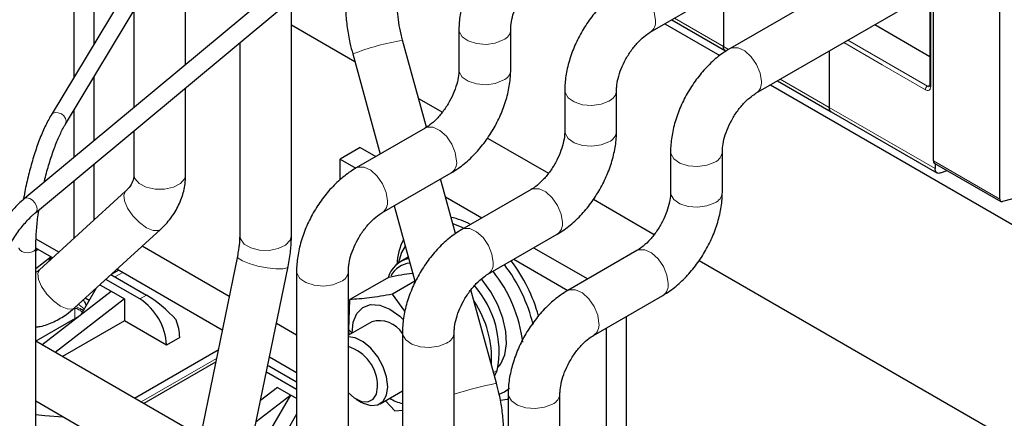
# Model space of a CAD drawing. Header units: millimetres. Extents: x 5 to 418, y 2 to 292.
# Tile 42 of 53: x 339 to 367, y 117 to 128. Entities that reach past the tile are written whole.
import ezdxf

# ---------------------------------------------------------------- set-up
doc = ezdxf.new("R2010")
doc.units = ezdxf.units.MM

msp = doc.modelspace()

# ---------------------------------------------------------------- linework, layer by layer
at = {"color": 7, "linetype": 'Continuous', "lineweight": 25}
for p, q in [((365.2022, 132.2319), (365.2022, 126.5705)), ((365.301, 124.4354), (365.301, 131.6475)), ((357.2767, 128.0802), (362.204, 130.9247)), ((344.1141, 127.1645), (344.1141, 130.7066)), ((364.8778, 130.7002), (359.5415, 127.6196)), ((343.1456, 130.4499), (340.299, 125.7267)), ((367.1867, 123.3469), (367.1867, 130.5589)), ((340.7102, 125.4789), (343.5567, 130.2021)), ((359.3519, 129.3049), (359.3519, 127.6775)), ((359.3519, 129.2782), (359.3519, 127.6775)), ((360.2748, 126.3494), (365.2022, 129.1939)), ((346.515, 129.1618), (339.5347, 123.355)), ((341.514, 129.1656), (341.514, 127.7425)), ((347.1122, 122.3183), (347.1122, 128.9604)), ((339.8588, 122.9655), (346.8391, 128.7723)), ((340.9483, 128.839), (340.9483, 126.8039)), ((342.6474, 128.6933), (342.6474, 125.9444)), ((357.8874, 128.4328), (359.4071, 127.5555)), ((347.1122, 128.2854), (348.9068, 127.2494)), ((351.8586, 128.1599), (351.8586, 127.0167)), ((353.3253, 127.0167), (353.3253, 128.1599)), ((357.6898, 128.3187), (359.2511, 127.4173)), ((363.6449, 128.2949), (365.2022, 127.3959)), ((350.9372, 125.387), (350.2628, 127.851)), ((345.6455, 127.7794), (345.6455, 122.3183)), ((359.4071, 127.5555), (359.4247, 127.5453)), ((362.35, 127.5474), (362.35, 125.9468)), ((362.35, 127.5474), (362.35, 125.9468)), ((348.8481, 127.4638), (349.6248, 124.6263)), ((341.514, 126.8126), (341.514, 125.0015)), ((360.8856, 126.702), (362.4053, 125.8247)), ((344.1141, 124.0491), (344.1141, 126.5054)), ((354.8568, 126.4291), (354.8568, 125.275)), ((356.3234, 125.275), (356.3234, 126.4291)), ((360.6879, 126.5879), (377.0013, 117.1704)), ((350.7128, 126.2068), (351.3891, 125.8164)), ((340.9483, 125.874), (340.9483, 124.5309)), ((362.4053, 125.8247), (365.4034, 124.0939)), ((342.6474, 125.2853), (342.6474, 124.0491)), ((350.9054, 125.3656), (348.9444, 124.2335)), ((352.6631, 125.081), (354.3934, 124.0821)), ((349.0564, 124.8114), (348.4907, 124.4848)), ((349.0564, 124.8114), (349.5009, 124.5548)), ((348.4907, 124.4848), (348.9357, 124.228)), ((348.4907, 123.8968), (348.4907, 124.4848)), ((357.8549, 124.6983), (357.8549, 123.5442)), ((359.3216, 123.5442), (359.3216, 124.6983)), ((341.514, 124.3424), (341.514, 122.7563)), ((365.3287, 124.3744), (367.2143, 123.2858)), ((365.3482, 124.3631), (365.3482, 124.216)), ((365.504, 124.0915), (365.695, 124.1629)), ((349.6776, 122.9633), (351.6387, 124.0954)), ((351.7613, 122.3757), (351.3382, 123.9219)), ((340.9483, 123.8719), (340.9483, 122.2403)), ((353.9035, 123.6239), (351.9425, 122.4919)), ((368.7303, 123.6768), (367.2565, 123.282)), ((342.4107, 123.5743), (339.9744, 121.352)), ((351.4772, 123.4139), (352.5084, 122.8186)), ((355.6667, 123.347), (357.3915, 122.3513)), ((350.025, 123.1639), (350.6171, 121.0007)), ((341.5483, 122.7876), (341.514, 122.8074)), ((340.9628, 120.2684), (343.3991, 122.4907)), ((340.5177, 121.8476), (339.8751, 122.2186)), ((352.6758, 121.2217), (354.6368, 122.3537)), ((339.8683, 116.2973), (339.8683, 121.9714)), ((339.8683, 121.8889), (339.93, 121.9364)), ((339.8684, 121.9721), (339.93, 121.9364)), ((339.93, 121.9364), (340.3072, 121.7187)), ((345.3455, 120.5955), (342.8811, 122.0182)), ((353.9752, 121.9718), (355.5066, 121.0878)), ((340.3072, 121.7187), (339.8683, 121.3805)), ((340.3072, 121.7187), (340.23, 121.5851)), ((340.3072, 121.7187), (340.3496, 121.6942)), ((345.5798, 121.7367), (344.532, 116.6328)), ((350.4239, 121.7067), (350.2149, 121.586)), ((353.4095, 121.6453), (354.9409, 120.7612)), ((356.9017, 121.8932), (354.9406, 120.7611)), ((345.9145, 116.0738), (347.0165, 121.4417)), ((358.6649, 121.6162), (371.6839, 114.1005)), ((341.9967, 121.2115), (343.0036, 120.6302)), ((342.2171, 121.3346), (342.0004, 121.2148)), ((345.1497, 119.6416), (342.1648, 121.3648)), ((347.2577, 121.3122), (347.2577, 115.3134)), ((348.7244, 115.3134), (348.7244, 121.3122)), ((349.8769, 121.1442), (348.767, 120.5034)), ((341.5796, 120.831), (341.1434, 120.0755)), ((341.6825, 120.9248), (342.0042, 120.739)), ((342.815, 120.5214), (341.8506, 121.0782)), ((350.6102, 121.0257), (349.9745, 120.6587)), ((340.0408, 119.2255), (342.0042, 120.739)), ((341.3772, 120.4804), (341.2658, 120.5448)), ((342.0042, 120.739), (342.3813, 120.5213)), ((350.3287, 120.1753), (349.9745, 120.6587)), ((352.9228, 118.132), (352.1985, 120.7786)), ((355.6739, 119.4909), (357.6349, 120.623)), ((342.3813, 120.5213), (340.418, 119.0078)), ((342.3813, 120.5213), (342.3813, 119.9008)), ((348.7339, 119.647), (348.767, 120.5034)), ((341.0478, 120.0018), (339.872, 119.323)), ((356.5989, 120.0249), (356.5989, 112.7818)), ((342.3813, 119.9008), (340.6262, 118.8876)), ((343.5693, 119.215), (342.3813, 119.9008)), ((347.2577, 119.4916), (346.6841, 119.8227)), ((349.3905, 119.8785), (348.7244, 119.4939)), ((356.0332, 119.6983), (356.0332, 113.0866)), ((343.9464, 119.4327), (343.5693, 119.215)), ((348.746, 119.5064), (348.7339, 119.647)), ((350.2559, 119.5706), (350.2559, 113.5826)), ((351.7225, 113.5826), (351.7225, 119.5706)), ((347.0378, 115.1863), (339.8683, 119.3251)), ((342.6627, 117.7119), (345.0347, 119.0812)), ((347.2577, 118.4247), (346.4883, 118.8688)), ((344.9637, 118.7355), (342.9267, 117.5595)), ((346.4731, 118.6273), (347.2577, 118.1744)), ((347.2577, 117.9567), (346.4024, 118.4504)), ((352.8683, 118.3313), (352.941, 118.4983)), ((346.7183, 118.0177), (346.2375, 117.6471)), ((346.7183, 118.0177), (347.0954, 117.8)), ((347.0954, 117.8), (346.1135, 117.0431)), ((346.558, 116.8692), (347.0954, 117.8)), ((347.0954, 117.8), (347.2577, 117.7063)), ((349.6212, 117.5484), (350.2559, 117.9147)), ((353.254, 117.8398), (353.254, 111.8518)), ((354.7207, 111.8518), (354.7207, 117.8398)), ((339.8683, 117.6316), (346.3045, 113.9161)), ((346.258, 117.6628), (346.2426, 117.6717)), ((348.9432, 117.6847), (349.0878, 117.6012)), ((349.7767, 117.6381), (350.0454, 117.3502)), ((347.2577, 117.2538), (346.9163, 116.6623)), ((350.0454, 117.3502), (350.2559, 117.3686))]:
    msp.add_line(p, q, dxfattribs=at)
at = {"color": 7, "linetype": 'Continuous', "lineweight": 18}
for p, q in [((365.2256, 132.1992), (365.2256, 126.5379)), ((357.9656, 128.4779), (359.3519, 127.6775)), ((363.8491, 127.1583), (362.7626, 127.7855)), ((365.1313, 126.5487), (362.8757, 127.8509)), ((359.3519, 127.6775), (359.4993, 127.5925)), ((365.0748, 126.4508), (363.8491, 127.1583)), ((360.9637, 126.7471), (362.35, 125.9468)), ((365.2022, 126.5896), (365.1313, 126.5487)), ((362.35, 125.9468), (365.3482, 124.216)), ((365.301, 124.4354), (367.1867, 123.3469)), ((342.3325, 121.268), (342.111, 121.1455)), ((343.0036, 120.6302), (342.815, 120.5214)), ((340.9732, 120.2563), (340.9732, 119.9587)), ((348.8299, 119.5548), (348.7339, 119.647)), ((344.984, 118.8342), (342.8513, 117.6031)), ((346.4731, 118.6273), (346.4341, 118.6048)), ((352.941, 118.4983), (352.8387, 118.4393))]:
    msp.add_line(p, q, dxfattribs=at)
at = {"color": 7, "linetype": 'Continuous', "lineweight": 18, "flags": 128}
for points in [[(356.5436, 129.3505), (356.5975, 129.3735), (356.7681, 129.3731), (356.9579, 129.2839), (357.1412, 129.1179), (357.2932, 128.8975), (357.3936, 128.6524), (357.4286, 128.4159)], [(351.8586, 128.1625), (351.8657, 128.1014), (351.9513, 127.9539), (352.1235, 127.8342), (352.3589, 127.7585), (352.6258, 127.737), (352.8882, 127.7726), (353.1105, 127.8605)], [(359.5417, 127.6197), (359.5957, 127.6427), (359.7663, 127.6423), (359.956, 127.5531), (360.1393, 127.3871), (360.2914, 127.1667), (360.3917, 126.9217), (360.4267, 126.6851)], [(351.8586, 127.0167), (351.8657, 126.9582), (351.9513, 126.8107), (352.1235, 126.691), (352.3589, 126.6153), (352.6258, 126.5938), (352.8882, 126.6294), (353.1105, 126.7174)], [(354.8568, 126.4318), (354.8638, 126.3706), (354.9494, 126.2231), (355.1216, 126.1034), (355.3571, 126.0277), (355.624, 126.0062), (355.8863, 126.0418), (356.1086, 126.1297)], [(340.7313, 125.5572), (340.714, 125.6357), (340.6649, 125.7092), (340.5913, 125.7664), (340.5046, 125.7987), (340.4179, 125.8012), (340.3443, 125.7735), (340.299, 125.7266)], [(340.7104, 125.4792), (340.714, 125.4857), (340.7313, 125.5572)], [(350.9054, 125.3656), (350.9595, 125.3888), (351.1301, 125.3884), (351.3199, 125.2991), (351.5032, 125.1331), (351.6552, 124.9127), (351.7556, 124.6677), (351.7906, 124.4312)], [(354.8568, 125.275), (354.8638, 125.2165), (354.9494, 125.069), (355.1216, 124.9493), (355.3571, 124.8736), (355.624, 124.8521), (355.8863, 124.8878), (356.1086, 124.9757)], [(357.8549, 124.701), (357.8619, 124.6398), (357.9476, 124.4923), (358.1197, 124.3726), (358.3552, 124.2969), (358.6221, 124.2754), (358.8844, 124.311), (359.1068, 124.3989)], [(348.9445, 124.2336), (348.9985, 124.2567), (349.1691, 124.2563), (349.3588, 124.1671), (349.5421, 124.001), (349.6942, 123.7806), (349.7945, 123.5356), (349.8295, 123.2991)], [(342.6474, 124.0491), (342.6761, 123.9318), (342.797, 123.7928), (342.9968, 123.6884), (343.2485, 123.6327), (343.518, 123.6332), (343.7689, 123.6899), (343.9675, 123.7951), (344.0868, 123.9346), (344.1141, 124.0491)], [(353.9035, 123.6239), (353.9577, 123.6471), (354.1283, 123.6467), (354.318, 123.5575), (354.5013, 123.3914), (354.6534, 123.171), (354.7537, 122.926), (354.7887, 122.6895)], [(339.9049, 123.0769), (339.889, 123.1624), (339.8439, 123.2476), (339.7764, 123.3195), (339.6968, 123.3671), (339.6171, 123.3833), (339.5496, 123.3655), (339.5348, 123.3551)], [(342.4107, 123.5743), (342.3606, 123.4679), (342.3799, 123.299), (342.47, 123.0941), (342.6189, 122.8808), (342.8063, 122.6881), (343.0071, 122.5419), (343.1941, 122.4619), (343.3421, 122.459), (343.3991, 122.4907)], [(357.8549, 123.5442), (357.8619, 123.4858), (357.9476, 123.3382), (358.1197, 123.2186), (358.3552, 123.1428), (358.6221, 123.1214), (358.8844, 123.157), (359.1068, 123.2449)], [(339.8591, 122.9658), (339.889, 123.0041), (339.9049, 123.0769)], [(351.9427, 122.492), (351.9966, 122.515), (352.1672, 122.5146), (352.357, 122.4254), (352.5403, 122.2593), (352.6923, 122.0389), (352.7927, 121.7939), (352.8277, 121.5574)], [(345.6455, 122.3183), (345.665, 122.2214), (345.7739, 122.079), (345.9644, 121.969), (346.211, 121.9062), (346.4802, 121.899), (346.7357, 121.9484), (346.943, 122.0478), (347.0742, 122.1838), (347.1122, 122.3183)], [(339.8683, 121.9717), (339.855, 121.9259), (339.8076, 121.8792), (339.7329, 121.8467), (339.6422, 121.8331), (339.5495, 121.8405), (339.4687, 121.8679), (339.4123, 121.911), (339.3887, 121.9634), (339.3883, 121.9711)], [(345.5798, 121.7367), (345.6051, 121.6804), (345.7212, 121.6034), (345.9152, 121.5245), (346.1609, 121.4543), (346.4252, 121.4024), (346.6723, 121.3757), (346.8689, 121.3778), (346.9884, 121.4085), (347.0165, 121.4417)], [(356.9017, 121.8932), (356.9558, 121.9163), (357.1264, 121.9159), (357.3161, 121.8267), (357.4994, 121.6606), (357.6515, 121.4402), (357.7518, 121.1952), (357.7868, 120.9587)], [(339.9744, 121.352), (339.9244, 121.2456), (339.9436, 121.0767), (340.0337, 120.8718), (340.1826, 120.6585), (340.3701, 120.4658), (340.5709, 120.3196), (340.7579, 120.2396), (340.9058, 120.2367), (340.9628, 120.2684)], [(347.2577, 121.3149), (347.2648, 121.2538), (347.3504, 121.1062), (347.5226, 120.9865), (347.758, 120.9108), (348.0249, 120.8893), (348.2873, 120.925), (348.5096, 121.0129)], [(354.9408, 120.7612), (354.9948, 120.7842), (355.1654, 120.7838), (355.3551, 120.6946), (355.5384, 120.5286), (355.6905, 120.3082), (355.7908, 120.0631), (355.8258, 119.8266)], [(340.9732, 120.2563), (340.9692, 120.2687), (340.9677, 120.2728)], [(341.2385, 120.2401), (341.0991, 120.3579), (341.0753, 120.371)], [(350.2559, 119.5733), (350.2629, 119.5121), (350.3485, 119.3646), (350.5207, 119.2449), (350.7561, 119.1692), (351.0231, 119.1477), (351.2854, 119.1833), (351.5077, 119.2712)], [(353.254, 117.8425), (353.261, 117.7813), (353.3467, 117.6338), (353.5188, 117.5141), (353.7543, 117.4384), (354.0212, 117.4169), (354.2835, 117.4525), (354.5059, 117.5404)]]:
    msp.add_lwpolyline(points, dxfattribs=at)
at = {"color": 7, "linetype": 'Continuous', "lineweight": 25, "flags": 128}
for points in [[(367.1867, 123.3469), (367.1879, 123.3298), (367.1917, 123.3147), (367.1978, 123.302), (367.2061, 123.2918), (367.2165, 123.2846), (367.2286, 123.2805), (367.242, 123.2796), (367.2565, 123.282)], [(351.6829, 122.6625), (351.9371, 122.5552), (351.9979, 122.5239)], [(350.3375, 122.0222), (350.2302, 121.8344), (350.1332, 121.531)], [(352.9685, 118.5909), (353.0434, 118.6877), (353.1551, 118.9393), (353.2031, 119.2483), (353.185, 119.5995), (353.1016, 119.9751), (352.9573, 120.3562), (352.7592, 120.7239), (352.5172, 121.0596), (352.489, 121.0932)], [(341.2085, 120.4925), (341.2436, 120.4508), (341.2924, 120.3334)], [(348.8305, 119.5542), (348.8607, 119.8646), (348.9633, 120.1131), (349.1314, 120.2825), (349.3534, 120.3615), (349.6144, 120.3446), (349.8964, 120.233), (350.1803, 120.0343), (350.2897, 119.9336)], [(349.8422, 118.0367), (349.8087, 118.3128), (349.7111, 118.603), (349.5582, 118.8816), (349.3635, 119.1238), (349.1443, 119.3081), (348.9201, 119.4182), (348.7244, 119.4451)], [(348.7244, 117.858), (348.893, 117.7162), (349.0929, 117.6198), (349.2767, 117.6068), (349.4244, 117.6785), (349.5199, 117.8272), (349.5529, 118.0367)], [(349.0878, 117.6012), (349.1443, 117.5711), (349.3635, 117.5023), (349.5582, 117.5197), (349.7111, 117.6217), (349.8087, 117.7993), (349.8422, 118.0367)], [(353, 117.8242), (353.151, 117.8926), (353.2899, 117.9925)], [(353.254, 117.6787), (353.2291, 117.6721), (353.0378, 117.6422)], [(339.8683, 117.2527), (340.1263, 117.2153), (340.6407, 117.1857)]]:
    msp.add_lwpolyline(points, dxfattribs=at)
at = {"color": 7, "linetype": 'Continuous', "lineweight": 18}
for centre, radius, start, end in [((357.0869, 128.3683), 0.345, 303.26901, 7.93607), ((352.9809, 128.1803), 0.345, 292.07091, 356.61672), ((351.3792, 120.9939), 6.9474, 99.24764, 111.36598), ((352.9809, 127.0371), 0.3451, 292.07186, 356.608), ((360.0851, 126.6375), 0.345, 303.26901, 7.93607), ((355.979, 126.4495), 0.345, 292.07091, 356.61672), ((365.1976, 126.4452), 0.1229, 122.60548, 177.39452), ((365.1705, 126.6035), 0.0673, 234.43194, 293.74071), ((365.2422, 126.5745), 0.0402, 185.69479, 245.6253), ((355.979, 125.2954), 0.3451, 292.07186, 356.608), ((358.9771, 124.7187), 0.345, 292.07091, 356.61672), ((351.4487, 124.3836), 0.3451, 303.38913, 7.92305), ((358.9771, 123.5647), 0.3451, 292.07186, 356.608), ((349.4879, 123.2515), 0.345, 303.26901, 7.93607), ((354.4469, 122.6419), 0.3451, 303.38913, 7.92305), ((352.486, 121.5098), 0.345, 303.26901, 7.93607), ((348.38, 121.3326), 0.345, 292.07091, 356.61672), ((357.445, 120.9111), 0.3451, 303.38913, 7.92305), ((355.4841, 119.779), 0.345, 303.26901, 7.93607), ((351.3781, 119.591), 0.345, 292.07091, 356.61672), ((354.7237, 108.6853), 9.6168, 100.7929, 108.18423), ((354.3762, 117.8602), 0.345, 292.07091, 356.61672)]:
    msp.add_arc(centre, radius, start, end, dxfattribs=at)
at = {"color": 7, "linetype": 'Continuous', "lineweight": 25}
for centre, radius, start, end in [((365.3684, 124.4291), 0.0677, 174.66901, 234.01881), ((351.2312, 120.8822), 1.9942, 61.37893, 78.29986), ((351.7837, 121.4361), 1.6862, 152.65561, 177.74367), ((350.6096, 120.8985), 0.79, 102.82737, 164.53294), ((350.5499, 120.8296), 0.7146, 96.45347, 151.03215), ((349.4899, 118.7015), 4.6031, 13.75362, 37.35917), ((349.5845, 118.7616), 4.7074, 15.73682, 37.13704), ((349.7012, 118.8197), 3.9918, 6.86274, 38.54139), ((350.1871, 119.0456), 2.8077, 348.75954, 41.30811), ((341.9317, 119.1405), 1.6393, 2.60548, 57.39452), ((349.8666, 118.8289), 2.9168, 356.67103, 33.94259), ((342.558, 119.4058), 1.3887, 1.10815, 22.02116), ((349.5977, 119.1266), 0.7799, 32.44616, 105.40833), ((348.3726, 118.0453), 1.1803, 359.58171, 72.66041), ((350.5096, 118.6845), 1.153, 237.91046, 257.28707)]:
    msp.add_arc(centre, radius, start, end, dxfattribs=at)
msp.add_ellipse((343.3807, 119.977), major_axis=(0.8193, -0.7545), ratio=0.2648379, start_param=1.2264797, end_param=2.2736773, dxfattribs=at)
for points, knots in [([(353.5453, 131.0812), (353.4772, 131.0393), (353.2886, 130.9231), (352.9976, 130.6796), (352.6866, 130.3434), (352.4141, 129.9625), (352.1872, 129.5498), (352.0124, 129.1162), (351.8995, 128.6817), (351.8612, 128.3624), (351.8591, 128.1934), (351.8586, 128.1599)], [0, 0, 0, 0, 0.07279164, 0.20179895, 0.3304539, 0.45863089, 0.58667545, 0.7153305, 0.84530937, 0.96931946, 1, 1, 1, 1]), ([(353.3253, 128.1599), (353.3263, 128.1946), (353.3291, 128.2954), (353.3648, 128.5032), (353.4519, 128.7751), (353.5849, 129.0569), (353.7559, 129.3247), (353.9498, 129.5547), (354.133, 129.7193), (354.2356, 129.7839), (354.2785, 129.811)], [0, 0, 0, 0, 0.06964124, 0.20231737, 0.3388557, 0.47891454, 0.62066365, 0.76187085, 0.90024197, 1, 1, 1, 1]), ([(356.5434, 129.3504), (356.4754, 129.3085), (356.2867, 129.1923), (355.9957, 128.9488), (355.6848, 128.6127), (355.4123, 128.2317), (355.1853, 127.819), (355.0105, 127.3854), (354.8976, 126.9509), (354.8593, 126.6317), (354.8572, 126.4626), (354.8568, 126.4291)], [0, 0, 0, 0, 0.07279164, 0.20179895, 0.3304539, 0.45863089, 0.58667545, 0.7153305, 0.84530937, 0.96931946, 1, 1, 1, 1]), ([(348.6437, 128.8618), (348.6448, 128.7912), (348.6482, 128.5843), (348.6857, 128.2218), (348.7566, 127.8194), (348.8212, 127.5685), (348.8481, 127.4638)], [0, 0, 0, 0, 0.1625045, 0.4760626, 0.7813414, 1, 1, 1, 1]), ([(350.2628, 127.851), (350.2476, 127.9091), (350.2032, 128.0786), (350.1494, 128.359), (350.1152, 128.6458), (350.1118, 128.7977), (350.1103, 128.8618)], [0, 0, 0, 0, 0.1612998, 0.4708043, 0.7767692, 1, 1, 1, 1]), ([(356.3234, 126.4291), (356.3244, 126.4638), (356.3272, 126.5646), (356.3629, 126.7725), (356.45, 127.0444), (356.5831, 127.3261), (356.7541, 127.5939), (356.9479, 127.8239), (357.1312, 127.9885), (357.2337, 128.0531), (357.2767, 128.0802)], [0, 0, 0, 0, 0.0696412, 0.2023174, 0.3388557, 0.4789145, 0.6206636, 0.7618708, 0.900242, 1, 1, 1, 1]), ([(359.5415, 127.6196), (359.4735, 127.5777), (359.2849, 127.4615), (358.9939, 127.2181), (358.6829, 126.8819), (358.4104, 126.5009), (358.1834, 126.0882), (358.0087, 125.6546), (357.8958, 125.2202), (357.8575, 124.9009), (357.8553, 124.7318), (357.8549, 124.6983)], [0, 0, 0, 0, 0.0727916, 0.201799, 0.3304539, 0.4586309, 0.5866754, 0.7153305, 0.8453094, 0.9693195, 1, 1, 1, 1]), ([(359.4085, 127.5581), (359.4042, 127.5596), (359.3828, 127.5668), (359.3593, 127.6067), (359.3544, 127.6539), (359.3519, 127.6775)], [0, 0, 0, 0, 0.1108258, 0.5554129, 1, 1, 1, 1]), ([(359.4085, 127.5581), (359.4042, 127.5596), (359.3828, 127.5668), (359.3593, 127.6067), (359.3544, 127.6539), (359.3519, 127.6775)], [0, 0, 0, 0, 0.1108258, 0.5554129, 1, 1, 1, 1]), ([(351.8586, 127.0167), (351.8577, 126.982), (351.8549, 126.8812), (351.8191, 126.6733), (351.7321, 126.4014), (351.599, 126.1196), (351.428, 125.8519), (351.2342, 125.6218), (351.0509, 125.4573), (350.9484, 125.3927), (350.9054, 125.3656)], [0, 0, 0, 0, 0.0696412, 0.2023174, 0.3388557, 0.4789145, 0.6206636, 0.7618708, 0.900242, 1, 1, 1, 1]), ([(351.6387, 124.0954), (351.7067, 124.1373), (351.8953, 124.2535), (352.1863, 124.4969), (352.4973, 124.8331), (352.7698, 125.2141), (352.9968, 125.6268), (353.1715, 126.0604), (353.2844, 126.4948), (353.3227, 126.8141), (353.3249, 126.9832), (353.3253, 127.0167)], [0, 0, 0, 0, 0.0727916, 0.201799, 0.3304539, 0.4586309, 0.5866754, 0.7153305, 0.8453094, 0.9693195, 1, 1, 1, 1]), ([(365.2018, 126.5709), (365.2019, 126.5689), (365.2024, 126.5597), (365.2, 126.549), (365.1969, 126.5413), (365.1968, 126.5415), (365.1968, 126.5416)], [0, 0, 0, 0, 0.089774, 0.4190315, 0.7546737, 1, 1, 1, 1]), ([(359.3216, 124.6983), (359.3225, 124.733), (359.3253, 124.8338), (359.3611, 125.0417), (359.4481, 125.3136), (359.5812, 125.5954), (359.7522, 125.8631), (359.946, 126.0932), (360.1293, 126.2577), (360.2318, 126.3223), (360.2748, 126.3494)], [0, 0, 0, 0, 0.0696412, 0.2023174, 0.3388557, 0.4789145, 0.6206636, 0.7618708, 0.900242, 1, 1, 1, 1]), ([(362.4067, 125.8274), (362.4024, 125.8288), (362.3809, 125.836), (362.3574, 125.8759), (362.3525, 125.9231), (362.35, 125.9468)], [0, 0, 0, 0, 0.1108258, 0.5554129, 1, 1, 1, 1]), ([(362.4067, 125.8274), (362.4024, 125.8288), (362.3809, 125.836), (362.3574, 125.8759), (362.3525, 125.9231), (362.35, 125.9468)], [0, 0, 0, 0, 0.1108258, 0.5554129, 1, 1, 1, 1]), ([(340.299, 125.7267), (340.2696, 125.6757), (340.1825, 125.5251), (340.0441, 125.2285), (339.8901, 124.8267), (339.7509, 124.3867), (339.632, 123.9222), (339.554, 123.5678), (339.5242, 123.3753), (339.5189, 123.3408)], [0, 0, 0, 0, 0.0912792, 0.2694165, 0.4446434, 0.6180111, 0.7904475, 0.9624817, 1, 1, 1, 1]), ([(340.1086, 123.8324), (340.1151, 123.8623), (340.1542, 124.0428), (340.2449, 124.359), (340.3763, 124.7613), (340.5182, 125.1136), (340.6313, 125.3444), (340.6942, 125.4517), (340.7102, 125.4789)], [0, 0, 0, 0, 0.04418358, 0.26642173, 0.48798836, 0.70823378, 0.92613092, 1, 1, 1, 1]), ([(354.8568, 125.275), (354.8558, 125.2403), (354.853, 125.1395), (354.8173, 124.9317), (354.7302, 124.6598), (354.5971, 124.378), (354.4261, 124.1102), (354.2323, 123.8802), (354.049, 123.7156), (353.9465, 123.651), (353.9035, 123.6239)], [0, 0, 0, 0, 0.0696412, 0.2023174, 0.3388557, 0.4789145, 0.6206636, 0.7618708, 0.900242, 1, 1, 1, 1]), ([(354.6368, 122.3537), (354.7048, 122.3956), (354.8935, 122.5118), (355.1845, 122.7553), (355.4954, 123.0915), (355.7679, 123.4724), (355.9949, 123.8851), (356.1697, 124.3187), (356.2826, 124.7532), (356.3209, 125.0725), (356.323, 125.2415), (356.3234, 125.275)], [0, 0, 0, 0, 0.0727916, 0.201799, 0.3304539, 0.4586309, 0.5866754, 0.7153305, 0.8453094, 0.9693195, 1, 1, 1, 1]), ([(348.9444, 124.2335), (348.8763, 124.1916), (348.6877, 124.0755), (348.3967, 123.832), (348.0857, 123.4958), (347.8132, 123.1149), (347.5863, 122.7021), (347.4115, 122.2686), (347.2986, 121.8341), (347.2603, 121.5148), (347.2581, 121.3458), (347.2577, 121.3122)], [0, 0, 0, 0, 0.0727916, 0.201799, 0.3304539, 0.4586309, 0.5866754, 0.7153305, 0.8453094, 0.9693195, 1, 1, 1, 1]), ([(342.6474, 124.0491), (342.6464, 124.0259), (342.6431, 123.9459), (342.6008, 123.8111), (342.5099, 123.6706), (342.4331, 123.5961), (342.4107, 123.5743)], [0, 0, 0, 0, 0.1527169, 0.5273394, 0.8616891, 1, 1, 1, 1]), ([(343.3991, 122.4907), (343.4633, 122.5534), (343.6334, 122.7193), (343.8529, 123.031), (344.0277, 123.4225), (344.105, 123.7688), (344.1118, 123.9784), (344.1141, 124.0491)], [0, 0, 0, 0, 0.1492571, 0.3951425, 0.6387309, 0.8782296, 1, 1, 1, 1]), ([(339.5347, 123.355), (339.4828, 123.3097), (339.3318, 123.178), (339.0901, 122.9103), (338.8205, 122.5413), (338.5761, 122.1284), (338.3626, 121.6848), (338.1856, 121.2224), (338.0497, 120.7538), (337.9595, 120.2922), (337.9259, 119.9485), (337.9236, 119.7635), (337.9231, 119.7181)], [0, 0, 0, 0, 0.0599238, 0.1741076, 0.287592, 0.4004256, 0.5128555, 0.6251341, 0.7374872, 0.8500991, 0.9632495, 1, 1, 1, 1]), ([(357.8549, 123.5442), (357.8539, 123.5095), (357.8511, 123.4087), (357.8154, 123.2009), (357.7283, 122.929), (357.5953, 122.6472), (357.4243, 122.3794), (357.2304, 122.1494), (357.0472, 121.9848), (356.9446, 121.9202), (356.9017, 121.8932)], [0, 0, 0, 0, 0.0696412, 0.2023174, 0.3388557, 0.4789145, 0.6206636, 0.7618708, 0.900242, 1, 1, 1, 1]), ([(357.6349, 120.623), (357.703, 120.6649), (357.8916, 120.781), (358.1826, 121.0245), (358.4936, 121.3607), (358.7661, 121.7416), (358.993, 122.1543), (359.1678, 122.5879), (359.2807, 123.0224), (359.319, 123.3417), (359.3211, 123.5107), (359.3216, 123.5442)], [0, 0, 0, 0, 0.0727916, 0.201799, 0.3304539, 0.4586309, 0.5866754, 0.7153305, 0.8453094, 0.9693195, 1, 1, 1, 1]), ([(339.8683, 121.9714), (339.869, 122.0374), (339.871, 122.2281), (339.8965, 122.5779), (339.9273, 122.8778), (339.9548, 123.0374), (339.9564, 123.0467)], [0, 0, 0, 0, 0.2034103, 0.5882914, 0.9758924, 1, 1, 1, 1]), ([(338.4298, 119.7181), (338.431, 119.7815), (338.4345, 119.9655), (338.4745, 120.3005), (338.5642, 120.7197), (338.6969, 121.1494), (338.8676, 121.5731), (339.0704, 121.9753), (339.2975, 122.3412), (339.5393, 122.6567), (339.7294, 122.8549), (339.8345, 122.9447), (339.8588, 122.9655)], [0, 0, 0, 0, 0.0590841, 0.1714271, 0.2846063, 0.3984342, 0.5125943, 0.6267985, 0.7406815, 0.853936, 0.9662087, 1, 1, 1, 1]), ([(348.7244, 121.3122), (348.7254, 121.3469), (348.7282, 121.4478), (348.7639, 121.6556), (348.851, 121.9275), (348.984, 122.2093), (349.155, 122.477), (349.3488, 122.7071), (349.5321, 122.8716), (349.6347, 122.9363), (349.6776, 122.9633)], [0, 0, 0, 0, 0.0696412, 0.2023174, 0.3388557, 0.4789145, 0.6206636, 0.7618708, 0.900242, 1, 1, 1, 1]), ([(351.9425, 122.4919), (351.8744, 122.45), (351.6858, 122.3338), (351.3948, 122.0903), (351.0839, 121.7541), (350.8114, 121.3732), (350.5844, 120.9605), (350.4096, 120.5269), (350.2967, 120.0924), (350.2584, 119.7731), (350.2563, 119.6041), (350.2559, 119.5706)], [0, 0, 0, 0, 0.0727916, 0.201799, 0.3304539, 0.4586309, 0.5866754, 0.7153305, 0.8453094, 0.9693195, 1, 1, 1, 1]), ([(345.6455, 122.3183), (345.6447, 122.2755), (345.6424, 122.154), (345.6211, 121.9542), (345.5911, 121.7961), (345.5798, 121.7367)], [0, 0, 0, 0, 0.253769, 0.7197655, 1, 1, 1, 1]), ([(347.0165, 121.4417), (347.0311, 121.5184), (347.0737, 121.7418), (347.1068, 122.0375), (347.1108, 122.2456), (347.1122, 122.3183)], [0, 0, 0, 0, 0.2535832, 0.7393084, 1, 1, 1, 1]), ([(339.9744, 121.352), (339.9476, 121.3274), (339.9117, 121.2946), (339.8771, 121.2768), (339.8683, 121.2723)], [0, 0, 0, 0, 0.74884945, 1, 1, 1, 1]), ([(349.8769, 121.1442), (350.1115, 121.1893), (350.3532, 121.2358), (350.5426, 121.2521), (350.5481, 121.2526)], [0, 0, 0, 0, 0.9706889, 1, 1, 1, 1]), ([(351.7225, 119.5706), (351.7235, 119.6053), (351.7263, 119.7061), (351.762, 119.9139), (351.8491, 120.1858), (351.9821, 120.4676), (352.1532, 120.7354), (352.347, 120.9654), (352.5303, 121.13), (352.6328, 121.1946), (352.6758, 121.2217)], [0, 0, 0, 0, 0.0696412, 0.2023174, 0.3388557, 0.4789145, 0.6206636, 0.7618708, 0.900242, 1, 1, 1, 1]), ([(349.9745, 120.6587), (349.7479, 120.6181), (349.2946, 120.5371), (348.9429, 120.5146), (348.767, 120.5034)], [0, 0, 0, 0, 0.4999949, 1, 1, 1, 1]), ([(354.9406, 120.7611), (354.8726, 120.7192), (354.6839, 120.603), (354.393, 120.3595), (354.082, 120.0234), (353.8095, 119.6424), (353.5825, 119.2297), (353.4078, 118.7961), (353.2948, 118.3616), (353.2565, 118.0424), (353.2544, 117.8733), (353.254, 117.8398)], [0, 0, 0, 0, 0.07279164, 0.20179895, 0.3304539, 0.45863089, 0.58667545, 0.7153305, 0.84530937, 0.96931946, 1, 1, 1, 1]), ([(339.8683, 119.7273), (339.9108, 119.7322), (340.0865, 119.7521), (340.3832, 119.8703), (340.7077, 120.051), (340.8889, 120.2053), (340.9628, 120.2684)], [0, 0, 0, 0, 0.1053291, 0.4358925, 0.7696478, 1, 1, 1, 1]), ([(341.1218, 120.2511), (341.1428, 120.2409), (341.1809, 120.2224), (341.2025, 120.2032), (341.2122, 120.1946)], [0, 0, 0, 0, 0.5512153, 1, 1, 1, 1]), ([(354.7207, 117.8398), (354.7216, 117.8745), (354.7244, 117.9753), (354.7602, 118.1832), (354.8472, 118.4551), (354.9803, 118.7369), (355.1513, 119.0046), (355.3451, 119.2346), (355.5284, 119.3992), (355.6309, 119.4638), (355.6739, 119.4909)], [0, 0, 0, 0, 0.0696412, 0.2023174, 0.3388557, 0.4789145, 0.6206636, 0.7618708, 0.900242, 1, 1, 1, 1]), ([(353.1273, 116.7341), (353.1261, 116.8047), (353.1227, 117.0116), (353.0853, 117.374), (353.0144, 117.7764), (352.9498, 118.0273), (352.9228, 118.132)], [0, 0, 0, 0, 0.16250452, 0.47606263, 0.78134141, 1, 1, 1, 1])]:
    msp.add_open_spline(points, degree=3, knots=knots, dxfattribs=at)
at = {"color": 7, "linetype": 'Continuous', "lineweight": 18}
for points, knots in [([(365.2256, 126.5379), (365.2236, 126.5171), (365.2205, 126.4851), (365.2017, 126.4554), (365.1822, 126.4389), (365.1582, 126.4302), (365.123, 126.4288), (365.0937, 126.4421), (365.0748, 126.4508)], [0, 0, 0, 0, 0.239443, 0.3695074, 0.4999998, 0.6300645, 0.760557, 1, 1, 1, 1]), ([(341.2281, 120.1363), (341.2244, 120.1378), (341.203, 120.1464), (341.1504, 120.1791), (341.092, 120.2196), (341.0408, 120.2434), (341.0075, 120.2541), (340.9869, 120.2554), (340.9732, 120.2563)], [0, 0, 0, 0, 0.0403391, 0.2322762, 0.6150985, 0.7125297, 0.8082151, 1, 1, 1, 1]), ([(341.0013, 120.3035), (341.0131, 120.3004), (341.0524, 120.2902), (341.0934, 120.2675), (341.122, 120.2517)], [0, 0, 0, 0, 0.3016754, 1, 1, 1, 1])]:
    msp.add_open_spline(points, degree=3, knots=knots, dxfattribs=at)
at = {"color": 7, "linetype": 'Continuous', "lineweight": 25}
msp.add_open_spline([(365.504, 124.0915), (365.4828, 124.0862), (365.4403, 124.0755), (365.3897, 124.0974), (365.3549, 124.1438), (365.3504, 124.1919), (365.3482, 124.216)], degree=3, dxfattribs=at)

doc.saveas('drawing.dxf')
